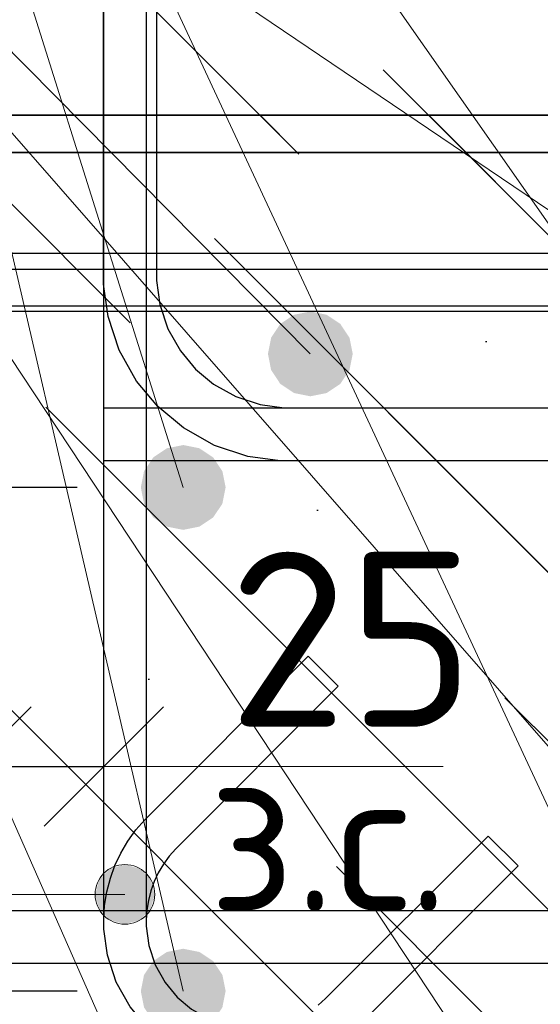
# Model space of a CAD drawing. Header units: metres. Extents: x -38 to 102, y -15 to 21.
# Tile 170 of 229: x 72.2844 to 72.3826, y 6.4158 to 6.6015. Entities that reach past the tile are written whole.
import ezdxf

# ---------------------------------------------------------------- set-up
doc = ezdxf.new("R2010")
doc.units = ezdxf.units.M
doc.header["$PDMODE"] = 65
for name, color, linetype, lineweight in [('XR$3$Арм. стержнями нижней зоны', 180, 'Continuous', 35), ('XR$3$Арм.стержн. Арматура края', 96, 'Continuous', 35), ('XR$3$Арм.стержн. Хомут', 240, 'Continuous', 35), ('XR$3$Арм.стержн.горизонт. 1', 180, 'Continuous', 35), ('XR$3$Размерная линия (1)', 7, 'Continuous', 13), ('XR$3$Размерная линия_ общее', 7, 'Continuous', 13), ('XR$4$Арм. стержнями верхней зоны', 180, 'Continuous', 35), ('XR$4$Арм. стержнями нижней зоны', 180, 'Continuous', 35), ('XR$4$Арм.стержн. Арматура края', 96, 'Continuous', 35), ('XR$4$Арм.стержн. Хомут', 240, 'Continuous', 35), ('XR$4$Арм.стержн.горизонт. 1', 180, 'Continuous', 35), ('XR$5$Текст_ примечание', 7, 'Continuous', 13), ('XR$6$Арм. стержнями верхней зоны', 180, 'Continuous', 35), ('XR$6$Арм. стержнями нижней зоны', 180, 'Continuous', 35), ('XR$6$Арм.стержн. Арматура края', 96, 'Continuous', 35), ('XR$6$Арм.стержн. Хомут', 240, 'Continuous', 35), ('XR$6$Арм.стержн.горизонт. 1', 180, 'Continuous', 35)]:
    doc.layers.add(name, color=color, linetype=linetype, lineweight=lineweight)
doc.styles.add('ISOCPEUR', font='txt')
doc.dimstyles.new('DIMSTYLE_12', dxfattribs={"dimtxt": 0.03, "dimasz": 0.03, "dimexe": 0, "dimexo": 0, "dimgap": 0.015, "dimtad": 2, "dimdec": 0, "dimlfac": 1000, "dimrnd": 1, "dimzin": 12, "dimdsep": 46, "dimtxsty": 'ISOCPEUR', "dimblk1": 'ALL_ML_STRICH', "dimblk2": 'ALL_ML_STRICH', "dimsah": 1, "dimcen": 0, "dimclrd": 7, "dimclre": 256, "dimclrt": 7, "dimadec": 0, "dimazin": 0, "dimtfac": 1, "dimtdec": 0, "dimtix": 1, "dimtmove": 2, "dimatfit": 3, "dimfxl": 0, "dimtzin": 0, "dimlwd": 0, "dimlwe": -3, "dimarcsym": 0})
doc.dimstyles.new('DIMSTYLE_13', dxfattribs={"dimtxt": 0.03, "dimasz": 0.03, "dimexe": 0, "dimexo": 0, "dimgap": 0.015, "dimtad": 2, "dimdec": 0, "dimlfac": 1000, "dimrnd": 1, "dimzin": 12, "dimdsep": 46, "dimtxsty": 'ISOCPEUR', "dimblk1": 'ALL_ML_STRICH', "dimblk2": 'ALL_ML_STRICH', "dimsah": 1, "dimcen": 0, "dimclrd": 7, "dimclre": 256, "dimclrt": 7, "dimadec": 0, "dimazin": 0, "dimtfac": 1, "dimtdec": 0, "dimtix": 1, "dimtmove": 2, "dimatfit": 3, "dimfxl": 0, "dimtvp": 1.2, "dimtzin": 0, "dimlwd": 0, "dimlwe": -3, "dimarcsym": 0})
doc.dimstyles.new('DIMSTYLE_14', dxfattribs={"dimtxt": 0.03, "dimasz": 0.03, "dimexe": 0, "dimexo": 0, "dimgap": 0.015, "dimtad": 2, "dimdec": 0, "dimlfac": 1000, "dimrnd": 1, "dimzin": 12, "dimdsep": 46, "dimtxsty": 'ISOCPEUR', "dimblk1": 'ALL_ML_STRICH', "dimblk2": 'ALL_ML_STRICH', "dimsah": 1, "dimcen": 0, "dimclrd": 7, "dimclre": 256, "dimclrt": 7, "dimadec": 0, "dimazin": 0, "dimtfac": 1, "dimtdec": 0, "dimtix": 1, "dimtmove": 2, "dimatfit": 3, "dimfxl": 0, "dimtvp": 1.2, "dimtzin": 0, "dimlwd": 0, "dimlwe": -3, "dimarcsym": 0})
doc.dimstyles.new('DIMSTYLE_9', dxfattribs={"dimtxt": 0.033, "dimasz": 0.0375, "dimexe": 0, "dimexo": 0, "dimgap": 0.0165, "dimtad": 2, "dimdec": 0, "dimlfac": 1000, "dimrnd": 1, "dimzin": 12, "dimdsep": 46, "dimtxsty": 'ISOCPEUR', "dimblk1": 'ALL_ML_STRICH', "dimblk2": 'ALL_ML_STRICH', "dimsah": 1, "dimcen": 0, "dimclrd": 7, "dimclre": 256, "dimclrt": 7, "dimadec": 0, "dimazin": 0, "dimtfac": 1, "dimtdec": 0, "dimtix": 1, "dimtmove": 2, "dimatfit": 3, "dimfxl": 0, "dimtvp": 1.2, "dimtzin": 0, "dimlwd": 0, "dimlwe": -3, "dimarcsym": 0})
pattern_1 = [(135, (0, 0), (-0.031819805, -0.031819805), [0.4, -0.05, 0, -0.05]), (135, (-0.01591, -0.01591), (-0.031819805, -0.031819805), [0.8, -0.1, 0.1, -0.1])]

# ---------------------------------------------------------------- blocks, each defined once
blk = doc.blocks.new('ALL_ML_STRICH')
at = {"color": 0, "linetype": 'ByBlock', "lineweight": -2}
for p, q in [((0, -0.5), (0, 0.5)), ((-0.3, -0.3), (0.3, 0.3)), ((-1, 0), (0.5, 0))]:
    blk.add_line(p, q, dxfattribs=at)
blk = doc.blocks.new('*D68')
at = {"layer": 'DEFPOINTS', "color": 7, "linetype": 'Continuous', "lineweight": 13, "transparency": 33554687}
for p in [(72.27526, 6.46063), (72.27526, 6.42564), (72.30026, 6.42064)]:
    blk.add_point(p, dxfattribs=at)
at = {"layer": 'XR$3$Размерная линия_ общее', "color": 253, "linetype": 'Continuous', "lineweight": -2, "true_color": 0xa0a0a0, "transparency": 33554687}
for p, q in [((72.27526, 6.44564), (72.27526, 6.46063)), ((72.30026, 6.44064), (72.30026, 6.46063))]:
    blk.add_line(p, q, dxfattribs=at)
at = {"layer": 'XR$3$Размерная линия_ общее', "color": 7, "linetype": 'Continuous', "lineweight": -2, "transparency": 33554687}
blk.add_line((72.27526, 6.46063), (72.30026, 6.46063), dxfattribs=at)
at = {"layer": 'XR$3$Размерная линия_ общее', "color": 7, "linetype": 'Continuous', "lineweight": 13, "transparency": 33554687, "xscale": 0.0375, "yscale": 0.0375, "zscale": 0.0375, "rotation": 180}
blk.add_blockref('ALL_ML_STRICH', (72.27526, 6.46063), dxfattribs=at)
at = {"layer": 'XR$3$Размерная линия_ общее', "color": 7, "linetype": 'Continuous', "lineweight": 13, "transparency": 33554687, "xscale": 0.0375, "yscale": 0.0375, "zscale": 0.0375}
blk.add_blockref('ALL_ML_STRICH', (72.30026, 6.46063), dxfattribs=at)
at = {"layer": 'XR$3$Размерная линия_ общее', "color": 7, "linetype": 'Continuous', "lineweight": 13, "transparency": 33554687, "insert": (72.34699, 6.48463), "char_height": 0.033, "width": 0.066, "attachment_point": 5, "style": 'ISOCPEUR'}
blk.add_mtext('\\A1;{25}', dxfattribs=at)
at = {"layer": 'XR$3$Размерная линия_ общее', "color": 7, "linetype": 'Continuous', "lineweight": 13, "transparency": 33554687, "insert": (72.32004, 6.46042), "char_height": 0.027, "width": 0.00135, "attachment_point": 1, "line_spacing_factor": 0.60241, "style": 'ISOCPEUR'}
blk.add_mtext('з.с.', dxfattribs=at)
blk = doc.blocks.new('*D73')
at = {"layer": 'DEFPOINTS', "color": 7, "linetype": 'Continuous', "lineweight": 13, "transparency": 33554687}
for p in [(72.31523, 6.41826), (72.2753, 6.37826), (72.2753, 6.30302)]:
    blk.add_point(p, dxfattribs=at)
at = {"layer": 'XR$3$Размерная линия (1)', "color": 9, "linetype": 'Continuous', "lineweight": -2, "true_color": 0xc7c7c7, "transparency": 33554687}
for p, q in [((72.31523, 6.39826), (72.31523, 6.30302)), ((72.2753, 6.35826), (72.2753, 6.30302))]:
    blk.add_line(p, q, dxfattribs=at)
at = {"layer": 'XR$3$Размерная линия (1)', "color": 7, "linetype": 'Continuous', "lineweight": -2, "transparency": 33554687}
blk.add_line((72.2753, 6.30302), (72.31523, 6.30302), dxfattribs=at)
at = {"layer": 'XR$3$Размерная линия (1)', "color": 7, "linetype": 'Continuous', "lineweight": 13, "transparency": 33554687, "xscale": 0.03, "yscale": 0.03, "zscale": 0.03, "rotation": 180}
blk.add_blockref('ALL_ML_STRICH', (72.2753, 6.30302), dxfattribs=at)
at = {"layer": 'XR$3$Размерная линия (1)', "color": 7, "linetype": 'Continuous', "lineweight": 13, "transparency": 33554687, "xscale": 0.03, "yscale": 0.03, "zscale": 0.03}
blk.add_blockref('ALL_ML_STRICH', (72.31523, 6.30302), dxfattribs=at)
at = {"layer": 'XR$3$Размерная линия (1)', "color": 7, "linetype": 'Continuous', "lineweight": 13, "transparency": 33554687, "insert": (72.23422, 6.32541), "char_height": 0.03, "width": 0.06, "attachment_point": 5, "style": 'ISOCPEUR'}
blk.add_mtext('\\A1;{40}', dxfattribs=at)
blk = doc.blocks.new('*D74')
at = {"layer": 'DEFPOINTS', "color": 7, "linetype": 'Continuous', "lineweight": 13, "transparency": 33554687}
for p in [(72.31523, 6.41826), (72.40023, 6.41826), (72.31523, 6.30302)]:
    blk.add_point(p, dxfattribs=at)
at = {"layer": 'XR$3$Размерная линия (1)', "color": 9, "linetype": 'Continuous', "lineweight": -2, "true_color": 0xc7c7c7, "transparency": 33554687}
for p, q in [((72.31523, 6.39826), (72.31523, 6.30302)), ((72.40023, 6.39826), (72.40023, 6.30302))]:
    blk.add_line(p, q, dxfattribs=at)
at = {"layer": 'XR$3$Размерная линия (1)', "color": 7, "linetype": 'Continuous', "lineweight": -2, "transparency": 33554687}
blk.add_line((72.31523, 6.30302), (72.40023, 6.30302), dxfattribs=at)
at = {"layer": 'XR$3$Размерная линия (1)', "color": 7, "linetype": 'Continuous', "lineweight": 13, "transparency": 33554687, "xscale": 0.03, "yscale": 0.03, "zscale": 0.03, "rotation": 180}
blk.add_blockref('ALL_ML_STRICH', (72.31523, 6.30302), dxfattribs=at)
at = {"layer": 'XR$3$Размерная линия (1)', "color": 7, "linetype": 'Continuous', "lineweight": 13, "transparency": 33554687, "xscale": 0.03, "yscale": 0.03, "zscale": 0.03}
blk.add_blockref('ALL_ML_STRICH', (72.40023, 6.30302), dxfattribs=at)
at = {"layer": 'XR$3$Размерная линия (1)', "color": 7, "linetype": 'Continuous', "lineweight": 13, "transparency": 33554687, "insert": (72.35923, 6.32552), "char_height": 0.03, "width": 0.06, "attachment_point": 5, "style": 'ISOCPEUR'}
blk.add_mtext('\\A1;{85}', dxfattribs=at)
blk = doc.blocks.new('*D144')
at = {"layer": 'DEFPOINTS', "color": 7, "linetype": 'Continuous', "lineweight": 13, "transparency": 33554687}
for p in [(72.31523, 6.41826), (72.22996, 6.37826), (72.27526, 6.37826)]:
    blk.add_point(p, dxfattribs=at)
at = {"layer": 'XR$3$Размерная линия (1)', "color": 9, "linetype": 'Continuous', "lineweight": -2, "true_color": 0xc7c7c7, "transparency": 33554687}
for p, q in [((72.29523, 6.41826), (72.22996, 6.41826)), ((72.25526, 6.37826), (72.22996, 6.37826))]:
    blk.add_line(p, q, dxfattribs=at)
at = {"layer": 'XR$3$Размерная линия (1)', "color": 7, "linetype": 'Continuous', "lineweight": -2, "transparency": 33554687}
blk.add_line((72.22996, 6.37826), (72.22996, 6.41826), dxfattribs=at)
at = {"layer": 'XR$3$Размерная линия (1)', "color": 7, "linetype": 'Continuous', "lineweight": 13, "transparency": 33554687, "xscale": 0.03, "yscale": 0.03, "zscale": 0.03}
for p, rotation in [((72.22996, 6.41826), 90), ((72.22996, 6.37826), 270)]:
    blk.add_blockref('ALL_ML_STRICH', p, dxfattribs=dict(at, rotation=rotation))
at = {"layer": 'XR$3$Размерная линия (1)', "color": 7, "linetype": 'Continuous', "lineweight": 13, "transparency": 33554687, "insert": (72.1671, 6.34188), "char_height": 0.03, "width": 0.06, "attachment_point": 5, "rotation": 90, "style": 'ISOCPEUR'}
blk.add_mtext('\\A1;{40}', dxfattribs=at)
blk = doc.blocks.new('*D145')
at = {"layer": 'DEFPOINTS', "color": 7, "linetype": 'Continuous', "lineweight": 13, "transparency": 33554687}
for p in [(72.31523, 6.51326), (72.22996, 6.41826), (72.31523, 6.41826)]:
    blk.add_point(p, dxfattribs=at)
at = {"layer": 'XR$3$Размерная линия (1)', "color": 9, "linetype": 'Continuous', "lineweight": -2, "true_color": 0xc7c7c7, "transparency": 33554687}
for p, q in [((72.29523, 6.51326), (72.22996, 6.51326)), ((72.29523, 6.41826), (72.22996, 6.41826))]:
    blk.add_line(p, q, dxfattribs=at)
at = {"layer": 'XR$3$Размерная линия (1)', "color": 7, "linetype": 'Continuous', "lineweight": -2, "transparency": 33554687}
blk.add_line((72.22996, 6.41826), (72.22996, 6.51326), dxfattribs=at)
at = {"layer": 'XR$3$Размерная линия (1)', "color": 7, "linetype": 'Continuous', "lineweight": 13, "transparency": 33554687, "xscale": 0.03, "yscale": 0.03, "zscale": 0.03}
for p, rotation in [((72.22996, 6.51326), 90), ((72.22996, 6.41826), 270)]:
    blk.add_blockref('ALL_ML_STRICH', p, dxfattribs=dict(at, rotation=rotation))
at = {"layer": 'XR$3$Размерная линия (1)', "color": 7, "linetype": 'Continuous', "lineweight": 13, "transparency": 33554687, "insert": (72.20746, 6.46726), "char_height": 0.03, "width": 0.06, "attachment_point": 5, "rotation": 90, "style": 'ISOCPEUR'}
blk.add_mtext('\\A1;{95}', dxfattribs=at)
blk = doc.blocks.new('*D146')
at = {"layer": 'DEFPOINTS', "color": 7, "linetype": 'Continuous', "lineweight": 13, "transparency": 33554687}
for p in [(72.31526, 6.63326), (72.22996, 6.51326), (72.31523, 6.51326)]:
    blk.add_point(p, dxfattribs=at)
at = {"layer": 'XR$3$Размерная линия (1)', "color": 9, "linetype": 'Continuous', "lineweight": -2, "true_color": 0xc7c7c7, "transparency": 33554687}
for p, q in [((72.29526, 6.63326), (72.22996, 6.63326)), ((72.29523, 6.51326), (72.22996, 6.51326))]:
    blk.add_line(p, q, dxfattribs=at)
at = {"layer": 'XR$3$Размерная линия (1)', "color": 7, "linetype": 'Continuous', "lineweight": -2, "transparency": 33554687}
blk.add_line((72.22996, 6.51326), (72.22996, 6.63326), dxfattribs=at)
at = {"layer": 'XR$3$Размерная линия (1)', "color": 7, "linetype": 'Continuous', "lineweight": 13, "transparency": 33554687, "xscale": 0.03, "yscale": 0.03, "zscale": 0.03}
for p, rotation in [((72.22996, 6.63326), 90), ((72.22996, 6.51326), 270)]:
    blk.add_blockref('ALL_ML_STRICH', p, dxfattribs=dict(at, rotation=rotation))
at = {"layer": 'XR$3$Размерная линия (1)', "color": 7, "linetype": 'Continuous', "lineweight": 13, "transparency": 33554687, "insert": (72.20746, 6.57776), "char_height": 0.03, "width": 0.09, "attachment_point": 5, "rotation": 90, "style": 'ISOCPEUR'}
blk.add_mtext('\\A1;{120}', dxfattribs=at)

msp = doc.modelspace()

# ---------------------------------------------------------------- hatches: boundary and pattern name
at = {"linetype": 'Continuous', "lineweight": 25, "transparency": 33554687}
h = msp.add_hatch(dxfattribs=at)
h.set_pattern_fill('__________540', scale=0.015, style=0, pattern_type=2)
h.set_pattern_definition(pattern_1)
h.paths.add_polyline_path([(72.52526, 6.67826), (72.27526, 6.67826), (72.27526, 6.37826), (72.52526, 6.37826)], flags=0)
at = {"linetype": 'Continuous', "lineweight": 13, "transparency": 33554687}
h = msp.add_hatch(dxfattribs=at)
h.set_pattern_fill('__________540', scale=0.015, style=0, pattern_type=2)
h.set_pattern_definition(pattern_1)
h.paths.add_polyline_path([(72.21432, 6.58345), (72.21432, 6.38345), (72.62859, 6.38345), (72.62859, 6.58345)], flags=0)
h = msp.add_hatch(dxfattribs=at)
h.set_pattern_fill('__________540', scale=0.015, style=0, pattern_type=2)
h.set_pattern_definition(pattern_1)
h.paths.add_polyline_path([(72.21432, 6.58345), (72.21432, 6.38345), (72.62859, 6.38345), (72.62859, 6.58345)], flags=0)
at = {"layer": 'XR$3$Арм.стержн. Хомут', "linetype": 'Continuous', "lineweight": 13, "transparency": 33554687}
for points in [[(72.29939, 6.43932), (72.30141, 6.43167), (72.30141, 6.44135)], [(72.30141, 6.44135), (72.30423, 6.43089), (72.30423, 6.44214)], [(72.30141, 6.44135), (72.30141, 6.43167), (72.30423, 6.43089)], [(72.30423, 6.44214), (72.30423, 6.43089), (72.30704, 6.43167)], [(72.30423, 6.44214), (72.30704, 6.43167), (72.30704, 6.44135)], [(72.30704, 6.44135), (72.30704, 6.43167), (72.30906, 6.4337)], [(72.30704, 6.44135), (72.30906, 6.4337), (72.30906, 6.43932)], [(72.29939, 6.4337), (72.29939, 6.43932), (72.2986, 6.43651)], [(72.29939, 6.43932), (72.29939, 6.4337), (72.30141, 6.43167)], [(72.30906, 6.43932), (72.30906, 6.4337), (72.30985, 6.43651)]]:
    msp.add_hatch(color=7, dxfattribs=at).paths.add_polyline_path(points)
at = {"layer": 'XR$3$Арм.стержн.горизонт. 1', "linetype": 'Continuous', "lineweight": 50, "transparency": 33554687}
for points in [[(72.32323, 6.51326), (72.32262, 6.51632), (72.32088, 6.51892), (72.31829, 6.52065), (72.31523, 6.52126), (72.31216, 6.52065), (72.30957, 6.51892), (72.30783, 6.51632), (72.30723, 6.51326), (72.30783, 6.5102), (72.30957, 6.5076), (72.31216, 6.50587), (72.31523, 6.50526), (72.31829, 6.50587), (72.32088, 6.5076), (72.32262, 6.5102)], [(72.32323, 6.41826), (72.32262, 6.42132), (72.32088, 6.42392), (72.31829, 6.42565), (72.31523, 6.42626), (72.31216, 6.42565), (72.30957, 6.42392), (72.30783, 6.42132), (72.30723, 6.41826), (72.30783, 6.4152), (72.30957, 6.4126), (72.31216, 6.41087), (72.31523, 6.41026), (72.31829, 6.41087), (72.32088, 6.4126), (72.32262, 6.4152)]]:
    msp.add_hatch(color=7, dxfattribs=at).paths.add_polyline_path(points)
at = {"layer": 'XR$4$Арм.стержн.горизонт. 1', "linetype": 'Continuous', "lineweight": 50, "transparency": 33554687}
msp.add_hatch(color=7, dxfattribs=at).paths.add_polyline_path([(72.34721, 6.53845), (72.3466, 6.54151), (72.34487, 6.54411), (72.34227, 6.54584), (72.33921, 6.54645), (72.33615, 6.54584), (72.33355, 6.54411), (72.33182, 6.54151), (72.33121, 6.53845), (72.33182, 6.53539), (72.33355, 6.53279), (72.33615, 6.53106), (72.33921, 6.53045), (72.34227, 6.53106), (72.34487, 6.53279), (72.3466, 6.53539)])
at = {"layer": 'XR$6$Арм.стержн.горизонт. 1', "linetype": 'Continuous', "lineweight": 50, "transparency": 33554687}
msp.add_hatch(color=7, dxfattribs=at).paths.add_polyline_path([(72.34721, 6.53845), (72.3466, 6.54151), (72.34487, 6.54411), (72.34227, 6.54584), (72.33921, 6.54645), (72.33615, 6.54584), (72.33355, 6.54411), (72.33182, 6.54151), (72.33121, 6.53845), (72.33182, 6.53539), (72.33355, 6.53279), (72.33615, 6.53106), (72.33921, 6.53045), (72.34227, 6.53106), (72.34487, 6.53279), (72.3466, 6.53539)])

# ---------------------------------------------------------------- linework, layer by layer
at = {"color": 7, "linetype": 'Continuous', "lineweight": 35, "transparency": 33554687}
msp.add_line((72.62859, 6.58345), (72.21432, 6.58345), dxfattribs=at)
msp.add_line((72.62859, 6.58345), (72.21432, 6.58345), dxfattribs=at)
at = {"color": 7, "linetype": 'Continuous', "lineweight": 13, "transparency": 33554687}
msp.add_line((72.30026, 6.46063), (72.36426, 6.46063), dxfattribs=at)
at = {"layer": 'XR$3$Арм. стержнями нижней зоны', "color": 4, "linetype": 'Continuous', "lineweight": 25, "transparency": 33554687}
msp.add_lwpolyline([(72.30026, 6.52826), (72.66223, 6.52826), (72.66223, 6.51826), (72.30026, 6.51826), (72.30026, 6.52826)], dxfattribs=at)
at = {"layer": 'XR$3$Арм.стержн. Арматура края', "color": 4, "linetype": 'Continuous', "lineweight": 25, "transparency": 33554687}
for points in [[(72.66223, 6.51826), (72.33355, 6.51826), (72.32745, 6.51911), (72.3211, 6.5212), (72.31526, 6.52448), (72.31044, 6.5285), (72.30642, 6.53331), (72.30315, 6.53916), (72.30106, 6.54551), (72.30021, 6.55161), (72.30021, 6.61891), (72.30106, 6.62501), (72.30315, 6.63136), (72.30642, 6.63721), (72.31044, 6.64202), (72.31526, 6.64604), (72.3211, 6.64932), (72.32745, 6.65141), (72.33355, 6.65226), (72.66223, 6.65226)], [(72.66223, 6.64226), (72.33425, 6.64226), (72.32973, 6.64163), (72.32515, 6.64012), (72.32095, 6.63777), (72.31754, 6.63492), (72.31469, 6.63151), (72.31234, 6.62732), (72.31084, 6.62274), (72.31021, 6.61822), (72.31021, 6.5523), (72.31084, 6.54778), (72.31234, 6.5432), (72.31469, 6.53901), (72.31754, 6.5356), (72.32095, 6.53275), (72.32515, 6.5304), (72.32973, 6.52889), (72.33425, 6.52826), (72.66223, 6.52826)]]:
    msp.add_lwpolyline(points, dxfattribs=at)
at = {"layer": 'XR$3$Арм.стержн. Хомут', "color": 7, "linetype": 'Continuous', "lineweight": 13, "transparency": 33554687}
for p, q in [((72.30423, 6.44214), (72.30423, 6.44214)), ((72.13879, 6.43651), (72.30423, 6.43651)), ((72.2986, 6.43651), (72.2986, 6.43651)), ((72.30985, 6.43651), (72.30985, 6.43651)), ((72.30423, 6.43089), (72.30423, 6.43089))]:
    msp.add_line(p, q, dxfattribs=at)
at = {"layer": 'XR$3$Арм.стержн. Хомут', "color": 40, "linetype": 'Continuous', "lineweight": 25, "transparency": 33554687}
for points in [[(72.3052, 6.4153), (72.30258, 6.41998), (72.30091, 6.42506), (72.30023, 6.42994), (72.30023, 6.62258), (72.30091, 6.62746), (72.30258, 6.63254), (72.3052, 6.63722), (72.30842, 6.64107), (72.31227, 6.64429), (72.31694, 6.64691), (72.32202, 6.64858), (72.3269, 6.64926), (72.47359, 6.64926)], [(72.3052, 6.4153), (72.30258, 6.41998), (72.30091, 6.42506), (72.30023, 6.42994), (72.30023, 6.62258), (72.30091, 6.62746), (72.30258, 6.63254), (72.3052, 6.63722), (72.30842, 6.64107), (72.31227, 6.64429), (72.31694, 6.64691), (72.32202, 6.64858), (72.3269, 6.64926), (72.47359, 6.64926)], [(72.47303, 6.64126), (72.32746, 6.64126), (72.32384, 6.64076), (72.32018, 6.63955), (72.31682, 6.63767), (72.3141, 6.63539), (72.31182, 6.63266), (72.30994, 6.62931), (72.30873, 6.62564), (72.30823, 6.62203), (72.30823, 6.43049), (72.30873, 6.42687), (72.30994, 6.42321), (72.31182, 6.41986), (72.3141, 6.41713), (72.31682, 6.41485)], [(72.47303, 6.64126), (72.32746, 6.64126), (72.32384, 6.64076), (72.32018, 6.63955), (72.31682, 6.63767), (72.3141, 6.63539), (72.31182, 6.63266), (72.30994, 6.62931), (72.30873, 6.62564), (72.30823, 6.62203), (72.30823, 6.43049), (72.30873, 6.42687), (72.30994, 6.42321), (72.31182, 6.41986), (72.3141, 6.41713), (72.31682, 6.41485)], [(72.47359, 6.40326), (72.3269, 6.40326), (72.32202, 6.40394), (72.31694, 6.40561), (72.31227, 6.40823), (72.30842, 6.41145), (72.3052, 6.4153), (72.30258, 6.41998), (72.30091, 6.42506), (72.30023, 6.42994), (72.30023, 6.43192), (72.3004, 6.43444), (72.30082, 6.43702), (72.30148, 6.43955), (72.30235, 6.44198), (72.30345, 6.44431), (72.30477, 6.44656), (72.3063, 6.44868), (72.30796, 6.45059), (72.33883, 6.48146), (72.34449, 6.47581)], [(72.47359, 6.40326), (72.3269, 6.40326), (72.32202, 6.40394), (72.31694, 6.40561), (72.31227, 6.40823), (72.30842, 6.41145), (72.3052, 6.4153), (72.30258, 6.41998), (72.30091, 6.42506), (72.30023, 6.42994), (72.30023, 6.43192), (72.3004, 6.43444), (72.30082, 6.43702), (72.30148, 6.43955), (72.30235, 6.44198), (72.30345, 6.44431), (72.30477, 6.44656), (72.3063, 6.44868), (72.30796, 6.45059), (72.33883, 6.48146), (72.34449, 6.47581)], [(72.34449, 6.47581), (72.31381, 6.44513), (72.31258, 6.44371), (72.31148, 6.44219), (72.31053, 6.44057), (72.30975, 6.43891), (72.30913, 6.43718), (72.30866, 6.43537), (72.30836, 6.43352), (72.30823, 6.43164), (72.30823, 6.43049), (72.30873, 6.42687), (72.30994, 6.42321), (72.31182, 6.41986), (72.3141, 6.41713), (72.31682, 6.41485), (72.32018, 6.41297), (72.32384, 6.41176), (72.32746, 6.41126), (72.47303, 6.41126)], [(72.34449, 6.47581), (72.31381, 6.44513), (72.31258, 6.44371), (72.31148, 6.44219), (72.31053, 6.44057), (72.30975, 6.43891), (72.30913, 6.43718), (72.30866, 6.43537), (72.30836, 6.43352), (72.30823, 6.43164), (72.30823, 6.43049), (72.30873, 6.42687), (72.30994, 6.42321), (72.31182, 6.41986), (72.3141, 6.41713), (72.31682, 6.41485), (72.32018, 6.41297), (72.32384, 6.41176), (72.32746, 6.41126), (72.47303, 6.41126)], [(72.34067, 6.41561), (72.3421, 6.41685), (72.37277, 6.44752), (72.37843, 6.44187), (72.34756, 6.41099)], [(72.34067, 6.41561), (72.3421, 6.41685), (72.37277, 6.44752), (72.37843, 6.44187), (72.34756, 6.41099)]]:
    msp.add_lwpolyline(points, dxfattribs=at)
at = {"layer": 'XR$3$Арм.стержн. Хомут', "color": 7, "linetype": 'Continuous', "lineweight": 13, "transparency": 33554687}
msp.add_circle((72.30423, 6.43651), 0.00563, dxfattribs=at)
at = {"layer": 'XR$3$Арм.стержн.горизонт. 1', "color": 7, "linetype": 'Continuous', "lineweight": 13, "transparency": 33554687}
for q in [(72.4853, 6.41826), (72.40023, 6.41826), (72.31523, 6.41826), (72.31523, 6.51326)]:
    msp.add_line((72.23031, 6.78305), q, dxfattribs=at)
at = {"layer": 'XR$4$Арм. стержнями верхней зоны', "color": 4, "linetype": 'Continuous', "lineweight": 25, "transparency": 33554687}
msp.add_lwpolyline([(72.23932, 6.55745), (72.63359, 6.55745), (72.63359, 6.54745), (72.23932, 6.54745), (72.23932, 6.55745)], dxfattribs=at)
msp.add_lwpolyline([(72.23932, 6.55745), (72.63359, 6.55745), (72.63359, 6.54745), (72.23932, 6.54745), (72.23932, 6.55745)], dxfattribs=at)
at = {"layer": 'XR$4$Арм. стержнями нижней зоны', "color": 4, "linetype": 'Continuous', "lineweight": 25, "transparency": 33554687}
msp.add_lwpolyline([(72.23932, 6.43345), (72.63359, 6.43345), (72.63359, 6.42345), (72.23932, 6.42345), (72.23932, 6.43345)], dxfattribs=at)
msp.add_lwpolyline([(72.23932, 6.43345), (72.63359, 6.43345), (72.63359, 6.42345), (72.23932, 6.42345), (72.23932, 6.43345)], dxfattribs=at)
at = {"layer": 'XR$4$Арм.стержн. Арматура края', "color": 4, "linetype": 'Continuous', "lineweight": 25, "transparency": 33554687}
for points in [[(72.63359, 6.42345), (72.26789, 6.42345), (72.26267, 6.42417), (72.25723, 6.42597), (72.25222, 6.42877), (72.2481, 6.43222), (72.24465, 6.43635), (72.24184, 6.44136), (72.24005, 6.4468), (72.23932, 6.45201), (72.23932, 6.52888), (72.24005, 6.5341), (72.24184, 6.53954), (72.24465, 6.54455), (72.2481, 6.54868), (72.25222, 6.55212), (72.25723, 6.55493), (72.26267, 6.55672), (72.26789, 6.55745), (72.63359, 6.55745)], [(72.63359, 6.42345), (72.26789, 6.42345), (72.26267, 6.42417), (72.25723, 6.42597), (72.25222, 6.42877), (72.2481, 6.43222), (72.24465, 6.43635), (72.24184, 6.44136), (72.24005, 6.4468), (72.23932, 6.45201), (72.23932, 6.52888), (72.24005, 6.5341), (72.24184, 6.53954), (72.24465, 6.54455), (72.2481, 6.54868), (72.25222, 6.55212), (72.25723, 6.55493), (72.26267, 6.55672), (72.26789, 6.55745), (72.63359, 6.55745)], [(72.63359, 6.54745), (72.26858, 6.54745), (72.26494, 6.54694), (72.26128, 6.54573), (72.25792, 6.54385), (72.25519, 6.54158), (72.25292, 6.53885), (72.25104, 6.53549), (72.24983, 6.53183), (72.24932, 6.52819), (72.24932, 6.45271), (72.24983, 6.44907), (72.25104, 6.4454), (72.25292, 6.44205), (72.25519, 6.43932), (72.25792, 6.43704), (72.26128, 6.43516), (72.26494, 6.43395), (72.26858, 6.43345), (72.63359, 6.43345)], [(72.63359, 6.54745), (72.26858, 6.54745), (72.26494, 6.54694), (72.26128, 6.54573), (72.25792, 6.54385), (72.25519, 6.54158), (72.25292, 6.53885), (72.25104, 6.53549), (72.24983, 6.53183), (72.24932, 6.52819), (72.24932, 6.45271), (72.24983, 6.44907), (72.25104, 6.4454), (72.25292, 6.44205), (72.25519, 6.43932), (72.25792, 6.43704), (72.26128, 6.43516), (72.26494, 6.43395), (72.26858, 6.43345), (72.63359, 6.43345)]]:
    msp.add_lwpolyline(points, dxfattribs=at)
at = {"layer": 'XR$4$Арм.стержн. Хомут', "color": 40, "linetype": 'Continuous', "lineweight": 25, "transparency": 33554687}
for points in [[(72.23928, 6.33513), (72.23928, 6.52777), (72.23996, 6.53265), (72.24164, 6.53773), (72.24426, 6.54241), (72.24747, 6.54626), (72.25132, 6.54948), (72.256, 6.55209), (72.26108, 6.55377), (72.26596, 6.55445), (72.41265, 6.55445)], [(72.23928, 6.33513), (72.23928, 6.52777), (72.23996, 6.53265), (72.24164, 6.53773), (72.24426, 6.54241), (72.24747, 6.54626), (72.25132, 6.54948), (72.256, 6.55209), (72.26108, 6.55377), (72.26596, 6.55445), (72.41265, 6.55445)], [(72.41209, 6.54645), (72.26652, 6.54645), (72.2629, 6.54595), (72.25924, 6.54474), (72.25588, 6.54286), (72.25315, 6.54058), (72.25087, 6.53785), (72.24899, 6.5345), (72.24779, 6.53083), (72.24728, 6.52722), (72.24728, 6.33568)], [(72.41209, 6.54645), (72.26652, 6.54645), (72.2629, 6.54595), (72.25924, 6.54474), (72.25588, 6.54286), (72.25315, 6.54058), (72.25087, 6.53785), (72.24899, 6.5345), (72.24779, 6.53083), (72.24728, 6.52722), (72.24728, 6.33568)]]:
    msp.add_lwpolyline(points, dxfattribs=at)
at = {"layer": 'XR$4$Арм.стержн.горизонт. 1', "color": 7, "linetype": 'Continuous', "lineweight": 13, "transparency": 33554687}
for q in [(72.42432, 6.32345), (72.33925, 6.32345), (72.42432, 6.41845), (72.42428, 6.53845), (72.33921, 6.53845)]:
    msp.add_line((72.1672, 6.71235), q, dxfattribs=at)
at = {"layer": 'XR$5$Текст_ примечание', "color": 7, "linetype": 'Continuous', "lineweight": 35, "transparency": 33554687}
msp.add_line((70.47573, 6.57641), (88.97573, 6.57641), dxfattribs=at)
at = {"layer": 'XR$6$Арм. стержнями верхней зоны', "color": 4, "linetype": 'Continuous', "lineweight": 25, "transparency": 33554687}
msp.add_lwpolyline([(72.23932, 6.55745), (72.63359, 6.55745), (72.63359, 6.54745), (72.23932, 6.54745), (72.23932, 6.55745)], dxfattribs=at)
msp.add_lwpolyline([(72.23932, 6.55745), (72.63359, 6.55745), (72.63359, 6.54745), (72.23932, 6.54745), (72.23932, 6.55745)], dxfattribs=at)
at = {"layer": 'XR$6$Арм. стержнями нижней зоны', "color": 4, "linetype": 'Continuous', "lineweight": 25, "transparency": 33554687}
msp.add_lwpolyline([(72.23932, 6.43345), (72.63359, 6.43345), (72.63359, 6.42345), (72.23932, 6.42345), (72.23932, 6.43345)], dxfattribs=at)
msp.add_lwpolyline([(72.23932, 6.43345), (72.63359, 6.43345), (72.63359, 6.42345), (72.23932, 6.42345), (72.23932, 6.43345)], dxfattribs=at)
at = {"layer": 'XR$6$Арм.стержн. Арматура края', "color": 4, "linetype": 'Continuous', "lineweight": 25, "transparency": 33554687}
for points in [[(72.63359, 6.42345), (72.26789, 6.42345), (72.26267, 6.42417), (72.25723, 6.42597), (72.25222, 6.42877), (72.2481, 6.43222), (72.24465, 6.43635), (72.24184, 6.44136), (72.24005, 6.4468), (72.23932, 6.45201), (72.23932, 6.52888), (72.24005, 6.5341), (72.24184, 6.53954), (72.24465, 6.54455), (72.2481, 6.54868), (72.25222, 6.55212), (72.25723, 6.55493), (72.26267, 6.55672), (72.26789, 6.55745), (72.63359, 6.55745)], [(72.63359, 6.42345), (72.26789, 6.42345), (72.26267, 6.42417), (72.25723, 6.42597), (72.25222, 6.42877), (72.2481, 6.43222), (72.24465, 6.43635), (72.24184, 6.44136), (72.24005, 6.4468), (72.23932, 6.45201), (72.23932, 6.52888), (72.24005, 6.5341), (72.24184, 6.53954), (72.24465, 6.54455), (72.2481, 6.54868), (72.25222, 6.55212), (72.25723, 6.55493), (72.26267, 6.55672), (72.26789, 6.55745), (72.63359, 6.55745)], [(72.63359, 6.54745), (72.26858, 6.54745), (72.26494, 6.54694), (72.26128, 6.54573), (72.25792, 6.54385), (72.25519, 6.54158), (72.25292, 6.53885), (72.25104, 6.53549), (72.24983, 6.53183), (72.24932, 6.52819), (72.24932, 6.45271), (72.24983, 6.44907), (72.25104, 6.4454), (72.25292, 6.44205), (72.25519, 6.43932), (72.25792, 6.43704), (72.26128, 6.43516), (72.26494, 6.43395), (72.26858, 6.43345), (72.63359, 6.43345)], [(72.63359, 6.54745), (72.26858, 6.54745), (72.26494, 6.54694), (72.26128, 6.54573), (72.25792, 6.54385), (72.25519, 6.54158), (72.25292, 6.53885), (72.25104, 6.53549), (72.24983, 6.53183), (72.24932, 6.52819), (72.24932, 6.45271), (72.24983, 6.44907), (72.25104, 6.4454), (72.25292, 6.44205), (72.25519, 6.43932), (72.25792, 6.43704), (72.26128, 6.43516), (72.26494, 6.43395), (72.26858, 6.43345), (72.63359, 6.43345)]]:
    msp.add_lwpolyline(points, dxfattribs=at)
at = {"layer": 'XR$6$Арм.стержн. Хомут', "color": 40, "linetype": 'Continuous', "lineweight": 25, "transparency": 33554687}
for points in [[(72.23928, 6.33513), (72.23928, 6.52777), (72.23996, 6.53265), (72.24164, 6.53773), (72.24426, 6.54241), (72.24747, 6.54626), (72.25132, 6.54948), (72.256, 6.55209), (72.26108, 6.55377), (72.26596, 6.55445), (72.41265, 6.55445)], [(72.23928, 6.33513), (72.23928, 6.52777), (72.23996, 6.53265), (72.24164, 6.53773), (72.24426, 6.54241), (72.24747, 6.54626), (72.25132, 6.54948), (72.256, 6.55209), (72.26108, 6.55377), (72.26596, 6.55445), (72.41265, 6.55445)], [(72.41209, 6.54645), (72.26652, 6.54645), (72.2629, 6.54595), (72.25924, 6.54474), (72.25588, 6.54286), (72.25315, 6.54058), (72.25087, 6.53785), (72.24899, 6.5345), (72.24779, 6.53083), (72.24728, 6.52722), (72.24728, 6.33568)], [(72.41209, 6.54645), (72.26652, 6.54645), (72.2629, 6.54595), (72.25924, 6.54474), (72.25588, 6.54286), (72.25315, 6.54058), (72.25087, 6.53785), (72.24899, 6.5345), (72.24779, 6.53083), (72.24728, 6.52722), (72.24728, 6.33568)]]:
    msp.add_lwpolyline(points, dxfattribs=at)
at = {"layer": 'XR$6$Арм.стержн.горизонт. 1', "color": 7, "linetype": 'Continuous', "lineweight": 13, "transparency": 33554687}
for q in [(72.42432, 6.32345), (72.33925, 6.32345), (72.42432, 6.41845), (72.33921, 6.53845), (72.42428, 6.53845)]:
    msp.add_line((72.1672, 6.71235), q, dxfattribs=at)

# ---------------------------------------------------------------- dimensions: what is measured, and where the dimension line sits
at = {"layer": 'XR$3$Размерная линия (1)', "color": 7, "linetype": 'Continuous', "lineweight": 13, "transparency": 33554687}
for base, p1, p2, dimstyle, picture, middle in [((72.22996, 6.63326), (72.29523, 6.51326), (72.29526, 6.63326), 'DIMSTYLE_12', '*D146', (72.20746, 6.57776)), ((72.22996, 6.51326), (72.29523, 6.41826), (72.29523, 6.51326), 'DIMSTYLE_12', '*D145', (72.20746, 6.46726)), ((72.22996, 6.41826), (72.25526, 6.37826), (72.29523, 6.41826), 'DIMSTYLE_14', '*D144', (72.1671, 6.34188))]:
    dim = msp.add_linear_dim(base=base, p1=p1, p2=p2, angle=90, dimstyle=dimstyle, override={"dimpost": '<>', "dimclrd": 7, "dimclre": 9, "dimclrt": 7, "dimlwd": 0, "dimlwe": 65533}, dxfattribs=at)
    dim.commit()
    dim.dimension.update_dxf_attribs({"geometry": picture, "text_midpoint": middle, "dimtype": 160})
for base, p1, p2, dimstyle, picture, middle in [((72.31523, 6.30302), (72.2753, 6.35826), (72.31523, 6.39826), 'DIMSTYLE_13', '*D73', (72.23422, 6.32541)), ((72.40023, 6.30302), (72.31523, 6.39826), (72.40023, 6.39826), 'DIMSTYLE_12', '*D74', (72.35923, 6.32552))]:
    dim = msp.add_linear_dim(base=base, p1=p1, p2=p2, dimstyle=dimstyle, override={"dimpost": '<>', "dimclrd": 7, "dimclre": 9, "dimclrt": 7, "dimlwd": 0, "dimlwe": 65533}, dxfattribs=at)
    dim.commit()
    dim.dimension.update_dxf_attribs({"geometry": picture, "text_midpoint": middle, "dimtype": 160})
at = {"layer": 'XR$3$Размерная линия_ общее', "color": 7, "linetype": 'Continuous', "lineweight": 13, "transparency": 33554687}
dim = msp.add_linear_dim(base=(72.30026, 6.46063), p1=(72.27526, 6.44564), p2=(72.30026, 6.44064), text='<>\\Xз.с.', dimstyle='DIMSTYLE_9', override={"dimpost": '<>', "dimclrd": 7, "dimclre": 253, "dimclrt": 7, "dimlwd": 0, "dimlwe": 65533}, dxfattribs=at)
dim.commit()
dim.dimension.update_dxf_attribs({"geometry": '*D68', "text_midpoint": (72.34699, 6.48463), "dimtype": 160})

doc.saveas('drawing.dxf')
